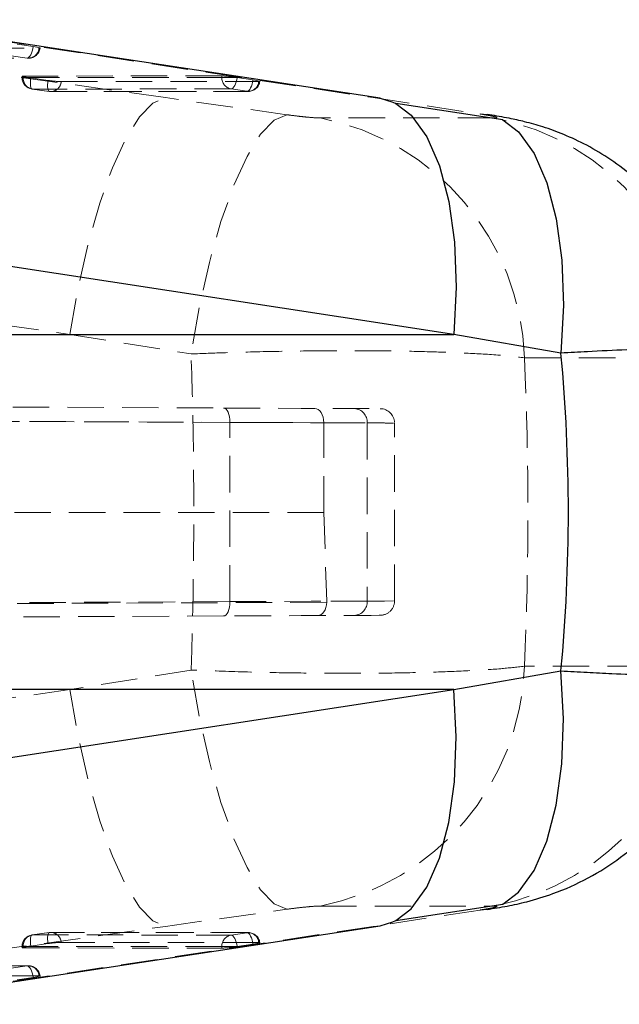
# Model space of a CAD drawing. Header units: millimetres. Extents: x 0 to 420, y 0 to 297.
# Tile 13 of 17: x 335 to 356, y 125 to 159. Entities that reach past the tile are written whole.
import ezdxf

# ---------------------------------------------------------------- set-up
doc = ezdxf.new("R2010")
doc.units = ezdxf.units.MM
doc.linetypes.add('HIDDEN', pattern=[1.905, 1.27, -0.635])

msp = doc.modelspace()

# ---------------------------------------------------------------- linework, layer by layer
at = {"color": 7, "linetype": 'HIDDEN', "lineweight": 18}
for p, q in [((339.8225, 156.2245), (320.4985, 158.9416)), ((329.9368, 158.8384), (347.0677, 156.2245)), ((327.9145, 157.9386), (335.4101, 157.9452)), ((335.2086, 158.002), (334.6552, 158.0856)), ((327.4996, 157.5958), (334.9952, 157.6024)), ((327.5503, 157.592), (335.0459, 157.5986)), ((334.9952, 157.6024), (334.4418, 157.686)), ((334.8197, 156.9714), (334.8197, 156.9244)), ((335.0292, 156.9244), (334.8204, 156.9244)), ((341.7914, 156.9828), (334.8573, 156.9767)), ((334.8573, 156.9767), (334.8573, 156.9244)), ((334.8573, 156.9244), (341.7914, 156.9305)), ((335.1257, 156.9101), (335.7228, 156.8266)), ((341.7914, 156.9305), (341.7914, 156.9828)), ((342.3056, 156.9305), (341.7914, 156.9305)), ((342.8762, 156.8444), (342.3228, 156.9279)), ((335.1695, 156.5223), (335.7666, 156.4388)), ((342.1094, 156.5283), (335.1753, 156.5222)), ((335.1753, 156.5222), (335.7724, 156.4387)), ((336.1873, 156.7815), (343.0777, 156.7876)), ((342.6628, 156.4448), (342.1094, 156.5283)), ((335.7724, 156.4387), (342.6628, 156.4448)), ((335.8232, 156.4349), (342.7136, 156.4409)), ((344.0549, 155.6295), (339.8225, 156.2245)), ((347.0677, 156.2245), (350.8006, 155.6547)), ((347.0677, 156.2245), (347.3118, 156.206)), ((351.2927, 155.5151), (345.2218, 155.5151)), ((350.8006, 155.6547), (351.0417, 155.6367)), ((317.1631, 150.6889), (336.4871, 147.9717)), ((336.4871, 147.9717), (316.6102, 147.9717)), ((336.4871, 147.9717), (340.7178, 147.289)), ((352.3433, 147.1577), (358.4142, 147.1577)), ((242.027, 145.34), (345.3475, 144.8892)), ((328.786, 145.4614), (341.8523, 145.4044)), ((342.067, 144.9044), (328.8989, 144.9619)), ((342.067, 138.6542), (342.067, 144.9044)), ((345.3475, 144.8911), (346.8631, 144.8845)), ((345.3475, 144.8892), (345.3475, 144.8911)), ((345.3475, 141.7635), (345.3475, 144.8892)), ((346.8631, 144.8845), (346.8631, 138.6741)), ((347.8147, 138.6781), (347.8147, 144.8806)), ((345.3475, 141.7635), (328.8989, 141.766)), ((345.3475, 141.7635), (345.4487, 138.6679)), ((346.8631, 138.6741), (345.4487, 138.6679)), ((345.4485, 138.635), (241.9685, 138.1835)), ((329.3633, 138.5988), (342.067, 138.6542)), ((341.8523, 138.1542), (329.2528, 138.0992)), ((340.7178, 136.2696), (336.4871, 135.5869)), ((358.4142, 136.4009), (352.3433, 136.4009)), ((316.6102, 135.5869), (336.4871, 135.5869)), ((336.4871, 135.5869), (317.1631, 132.8698)), ((345.2218, 128.0435), (351.2927, 128.0435)), ((339.8225, 127.3341), (344.0549, 127.9291)), ((350.8006, 127.9039), (347.0677, 127.3341)), ((350.8006, 127.9039), (351.0399, 127.9216)), ((347.0677, 127.3341), (347.3118, 127.3526)), ((320.4985, 124.617), (339.8225, 127.3341)), ((347.0677, 127.3341), (329.9368, 124.7202)), ((335.7666, 127.1198), (335.1695, 127.0363)), ((335.7724, 127.1199), (335.1753, 127.0364)), ((335.1753, 127.0364), (342.1094, 127.0303)), ((342.6628, 127.1139), (335.7724, 127.1199)), ((342.7136, 127.1177), (335.8232, 127.1237)), ((342.1094, 127.0303), (342.6628, 127.1139)), ((335.7228, 126.732), (335.1257, 126.6485)), ((343.0777, 126.7711), (336.1873, 126.7771)), ((342.3228, 126.6307), (342.8762, 126.7142)), ((334.8197, 126.6342), (334.8197, 126.5872)), ((335.0292, 126.6342), (334.8204, 126.6342)), ((341.7914, 126.6281), (334.8573, 126.6342)), ((334.8573, 126.6342), (334.8573, 126.5819)), ((334.8573, 126.5819), (341.7914, 126.5758)), ((341.7914, 126.6281), (342.3056, 126.6281)), ((341.7914, 126.5758), (341.7914, 126.6281)), ((334.9952, 125.9562), (327.4996, 125.9628)), ((335.0459, 125.96), (327.5503, 125.9666)), ((334.4418, 125.8727), (334.9952, 125.9562)), ((335.4101, 125.6134), (327.9145, 125.62)), ((334.6552, 125.473), (335.2086, 125.5566))]:
    msp.add_line(p, q, dxfattribs=at)
at = {"color": 7, "linetype": 'Continuous', "lineweight": 25}
for p, q in [((347.3118, 156.206), (330.1809, 158.8199)), ((351.5933, 155.4502), (347.8541, 156.0225)), ((349.8836, 147.9717), (332.7527, 150.5856)), ((332.852, 147.9717), (349.8836, 147.9717)), ((353.6195, 147.3179), (349.8836, 147.9717)), ((349.8836, 135.5869), (353.6195, 136.2407)), ((332.7527, 132.973), (349.8836, 135.5869)), ((349.8836, 135.5869), (332.852, 135.5869)), ((347.8541, 127.5361), (351.5933, 128.1084)), ((330.1809, 124.7387), (347.3118, 127.3526))]:
    msp.add_line(p, q, dxfattribs=at)
at = {"color": 7, "linetype": 'HIDDEN', "lineweight": 18, "flags": 128}
for points in [[(335.2086, 158.002), (335.1954, 157.9241), (335.1766, 157.8492), (335.1528, 157.7802), (335.1248, 157.7197), (335.0939, 157.6701), (335.0612, 157.6331), (335.0279, 157.6103), (334.9952, 157.6024)], [(335.4101, 157.9452), (335.4365, 157.9463), (335.4476, 157.9496), (335.4429, 157.9549), (335.4224, 157.962), (335.3872, 157.9706), (335.3384, 157.9804), (335.2781, 157.991), (335.2086, 158.002)], [(334.8573, 156.9767), (334.8319, 156.9757), (334.8204, 156.9727), (334.8231, 156.968), (334.8398, 156.9615), (334.8701, 156.9537), (334.9128, 156.9446), (334.9664, 156.9348), (335.0292, 156.9244)], [(335.1753, 156.5222), (335.1569, 156.5278), (335.1412, 156.5485), (335.1287, 156.5834), (335.1198, 156.6313), (335.115, 156.6903), (335.1144, 156.7582), (335.118, 156.8324), (335.1257, 156.9101)], [(342.3228, 156.9279), (342.3096, 156.85), (342.2908, 156.7751), (342.2669, 156.7061), (342.239, 156.6457), (342.2081, 156.596), (342.1754, 156.5591), (342.1421, 156.5362), (342.1094, 156.5283)], [(335.7724, 156.4387), (335.7541, 156.4443), (335.7383, 156.465), (335.7258, 156.4999), (335.7169, 156.5478), (335.7121, 156.6068), (335.7115, 156.6747), (335.7151, 156.7489), (335.7228, 156.8266)], [(342.8762, 156.8444), (342.8631, 156.7664), (342.8442, 156.6916), (342.8204, 156.6226), (342.7925, 156.5621), (342.7616, 156.5124), (342.7288, 156.4755), (342.6955, 156.4526), (342.6628, 156.4448)], [(343.0777, 156.7876), (343.1042, 156.7887), (343.1153, 156.792), (343.1105, 156.7972), (343.0901, 156.8043), (343.0548, 156.813), (343.006, 156.8228), (342.9457, 156.8334), (342.8762, 156.8444)], [(336.4871, 147.9717), (336.7755, 149.5929), (337.1273, 151.1341), (337.5309, 152.544), (337.9728, 153.7761), (338.4384, 154.7895), (338.9123, 155.5507), (339.3788, 156.0343), (339.8225, 156.2245)], [(344.0549, 155.6295), (343.6104, 155.4369), (343.1427, 154.9469), (342.6676, 154.1762), (342.201, 153.1504), (341.7585, 151.9042), (341.3551, 150.4792), (341.0043, 148.9234), (340.7178, 147.289)], [(341.8523, 145.4044), (341.8945, 145.3946), (341.935, 145.3661), (341.9723, 145.3198), (342.0048, 145.2576), (342.0315, 145.1819), (342.0512, 145.0955), (342.0631, 145.0018), (342.067, 144.9044)], [(341.8523, 145.4044), (343.288, 145.3981), (344.5556, 145.3926), (345.6171, 145.388), (346.4407, 145.3844), (347.0018, 145.3819), (347.2836, 145.3807), (347.3169, 145.3806)], [(345.0305, 145.3905), (345.0926, 145.3807), (345.1522, 145.3521), (345.207, 145.3059), (345.2551, 145.2438), (345.2945, 145.1682), (345.3236, 145.082), (345.3415, 144.9884), (345.3475, 144.8911)], [(346.8631, 144.8845), (347.4649, 144.882), (347.7735, 144.8807), (347.7797, 144.8807), (347.4833, 144.8819), (346.8931, 144.8844), (346.0268, 144.888), (344.9103, 144.8926), (343.5771, 144.8981), (342.067, 144.9044)], [(342.067, 138.6542), (343.5771, 138.6605), (344.9103, 138.666), (346.0268, 138.6706), (346.8931, 138.6742), (347.4833, 138.6767), (347.7797, 138.6779), (347.7735, 138.6779), (347.4649, 138.6766), (346.8631, 138.6741)], [(342.067, 138.6542), (342.0631, 138.5568), (342.0512, 138.4631), (342.0315, 138.3767), (342.0048, 138.301), (341.9723, 138.2388), (341.935, 138.1926), (341.8945, 138.164), (341.8523, 138.1542)], [(345.4485, 138.635), (345.4392, 138.5426), (345.419, 138.4545), (345.3887, 138.374), (345.3493, 138.3038), (345.3022, 138.2464), (345.2491, 138.2038), (345.1917, 138.1776), (345.1323, 138.1685)], [(347.3169, 138.1781), (347.2836, 138.1779), (347.0018, 138.1767), (346.4407, 138.1742), (345.6171, 138.1706), (344.5556, 138.166), (343.288, 138.1605), (341.8523, 138.1542)], [(344.0549, 127.9291), (343.6104, 128.1218), (343.1427, 128.6117), (342.6676, 129.3825), (342.201, 130.4082), (341.7585, 131.6544), (341.3551, 133.0794), (341.0043, 134.6352), (340.7178, 136.2696)], [(336.4871, 135.5869), (336.7755, 133.9657), (337.1273, 132.4246), (337.5309, 131.0146), (337.9728, 129.7825), (338.4384, 128.7691), (338.9123, 128.0079), (339.3788, 127.5243), (339.8225, 127.3341)], [(335.1753, 127.0364), (335.1569, 127.0308), (335.1412, 127.0101), (335.1287, 126.9752), (335.1198, 126.9273), (335.115, 126.8683), (335.1144, 126.8004), (335.118, 126.7262), (335.1257, 126.6485)], [(335.7724, 127.1199), (335.7541, 127.1143), (335.7383, 127.0937), (335.7258, 127.0587), (335.7169, 127.0108), (335.7121, 126.9518), (335.7115, 126.8839), (335.7151, 126.8097), (335.7228, 126.732)], [(342.3228, 126.6307), (342.3096, 126.7086), (342.2908, 126.7835), (342.2669, 126.8525), (342.239, 126.913), (342.2081, 126.9626), (342.1754, 126.9996), (342.1421, 127.0224), (342.1094, 127.0303)], [(342.8762, 126.7142), (342.8631, 126.7922), (342.8442, 126.8671), (342.8204, 126.9361), (342.7925, 126.9965), (342.7616, 127.0462), (342.7288, 127.0831), (342.6955, 127.106), (342.6628, 127.1139)], [(342.8762, 126.7142), (342.9457, 126.7252), (343.006, 126.7359), (343.0548, 126.7457), (343.0901, 126.7543), (343.1105, 126.7614), (343.1153, 126.7667), (343.1042, 126.7699), (343.0777, 126.7711)], [(335.0292, 126.6342), (334.9664, 126.6238), (334.9128, 126.614), (334.8701, 126.605), (334.8398, 126.5971), (334.8231, 126.5907), (334.8204, 126.5859), (334.8319, 126.583), (334.8573, 126.5819)], [(335.2086, 125.5566), (335.1954, 125.6345), (335.1766, 125.7094), (335.1528, 125.7784), (335.1248, 125.8389), (335.0939, 125.8885), (335.0612, 125.9255), (335.0279, 125.9483), (334.9952, 125.9562)], [(335.2086, 125.5566), (335.2781, 125.5676), (335.3384, 125.5782), (335.3872, 125.588), (335.4224, 125.5967), (335.4429, 125.6037), (335.4476, 125.609), (335.4365, 125.6123), (335.4101, 125.6134)]]:
    msp.add_lwpolyline(points, dxfattribs=at)
at = {"color": 7, "linetype": 'Continuous', "lineweight": 25, "flags": 128}
for points in [[(347.3118, 156.206), (347.7605, 156.0694), (347.8548, 156.0222)], [(347.3118, 127.3526), (347.7605, 127.4892), (347.8548, 127.5365)]]:
    msp.add_lwpolyline(points, dxfattribs=at)
at = {"color": 8, "linetype": 'Continuous', "lineweight": 25, "flags": 128}
for points in [[(347.8548, 156.0222), (348.3907, 155.6097), (348.9367, 154.8612), (349.38, 153.8495), (349.7052, 152.6091), (349.9012, 151.1827), (349.9614, 149.6191), (349.8836, 147.9717)], [(351.594, 155.4499), (352.1347, 155.0319), (352.6844, 154.2742), (353.1295, 153.2506), (353.4545, 151.9966), (353.6482, 150.5558), (353.7038, 148.978), (353.6195, 147.3179)], [(351.594, 128.1088), (352.1347, 128.5267), (352.6844, 129.2844), (353.1295, 130.308), (353.4545, 131.562), (353.6482, 133.0028), (353.7038, 134.5807), (353.6195, 136.2407)], [(347.8548, 127.5365), (348.3907, 127.9489), (348.9367, 128.6974), (349.38, 129.7092), (349.7052, 130.9495), (349.9012, 132.3759), (349.9614, 133.9396), (349.8836, 135.5869)]]:
    msp.add_lwpolyline(points, dxfattribs=at)
at = {"color": 7, "linetype": 'HIDDEN', "lineweight": 18}
for centre, radius, start, end in [((335.0351, 157.9765), 0.3762, 263.90442, 355.22663), ((335.0456, 158.0046), 0.406, 270.05082, 352.31621), ((335.2257, 156.9244), 0.406, 179.99949, 262.03824), ((335.2521, 156.9098), 0.3951, 177.88254, 258.7881), ((335.905, 162.4981), 5.6421, 261.06989, 262.05997), ((342.1862, 156.9159), 0.3951, 177.88254, 258.7881), ((341.5813, 152.3598), 4.6278, 80.99484, 87.3981), ((341.6207, 152.2868), 4.6939, 81.39809, 81.60976), ((336.3731, 161.111), 4.3335, 261.36935, 267.54277), ((335.8124, 156.8128), 0.3762, 263.90657, 355.22463), ((342.7028, 156.8189), 0.3762, 263.9063, 355.22707), ((342.7132, 156.847), 0.406, 270.0511, 352.31579), ((335.8228, 156.8408), 0.4059, 262.03624, 270.05067), ((343.5387, 146.868), 8.8094, 1.88436, 78.98554), ((349.6096, 146.868), 8.8094, 1.88441, 78.98561), ((180.8835, 141.7793), 159.9292, 358.025724, 1.974276), ((235.6735, 141.7793), 116.7937, 357.360582, 2.639418), ((346.3855, 144.9072), 0.4781, 357.28279, 86.81096), ((347.3147, 144.8806), 0.5, 2.30503, 89.75031), ((346.3855, 138.6515), 0.4781, 273.18904, 2.71721), ((347.3147, 138.6781), 0.5, 270.25136, 2.55464), ((344.9872, 138.6532), 0.4617, 357.74982, 1.83513), ((343.5387, 136.6906), 8.8094, 281.01446, 358.11564), ((349.6096, 136.6906), 8.8094, 281.01439, 358.11559), ((335.2257, 126.6342), 0.406, 97.96176, 180.00051), ((335.2521, 126.6488), 0.3951, 101.2119, 182.11746), ((335.8228, 126.7178), 0.4059, 89.94933, 97.96376), ((335.8124, 126.7458), 0.3762, 4.77537, 96.09343), ((342.1862, 126.6427), 0.3951, 101.2119, 182.11746), ((342.7028, 126.7398), 0.3762, 4.77293, 96.0937), ((342.7132, 126.7117), 0.406, 7.68421, 89.9489), ((336.3731, 122.4476), 4.3335, 92.45723, 98.63065), ((335.905, 121.0605), 5.6421, 97.94003, 98.93011), ((341.5813, 131.1988), 4.6278, 272.6019, 279.00516), ((341.6207, 131.2718), 4.6939, 278.39024, 278.60191), ((335.0351, 125.5821), 0.3762, 4.77337, 96.09558), ((335.0456, 125.554), 0.406, 7.68379, 89.94918)]:
    msp.add_arc(centre, radius, start, end, dxfattribs=at)
at = {"color": 7, "linetype": 'Continuous', "lineweight": 25}
msp.add_arc((294.4549, 141.7793), 59.4233, 354.651937, 5.348063, dxfattribs=at)
at = {"color": 7, "linetype": 'HIDDEN', "lineweight": 18}
for points, knots in [([(345.2218, 155.5151), (345.2175, 155.5151), (345.1475, 155.5154), (344.9858, 155.525), (344.7583, 155.5447), (344.4795, 155.5744), (344.252, 155.6023), (344.0951, 155.624), (344.0549, 155.6295)], [0, 0, 0, 0, 0.0109119, 0.1792474, 0.4138254, 0.5948662, 0.896276, 1, 1, 1, 1]), ([(350.8006, 155.6547), (350.8321, 155.6499), (350.9091, 155.6379), (351.0266, 155.6184), (351.1455, 155.5963), (351.242, 155.5776), (351.319, 155.5564), (351.3593, 155.5488), (351.3937, 155.5265), (351.3428, 155.5106), (351.3152, 155.5131), (351.2927, 155.5151)], [0, 0, 0, 0, 0.13672532, 0.33495959, 0.51224205, 0.65391322, 0.76355699, 0.83874304, 0.86278552, 0.88789909, 1, 1, 1, 1]), ([(340.7178, 147.289), (341.1166, 147.3045), (342.0989, 147.3426), (343.6604, 147.3812), (345.524, 147.4055), (347.2858, 147.402), (348.8985, 147.3729), (350.2049, 147.3256), (351.3373, 147.2652), (352.0368, 147.1904), (352.3433, 147.1577)], [0, 0, 0, 0, 0.1029039, 0.2534787, 0.4027397, 0.5834593, 0.7077129, 0.8186231, 0.9205319, 1, 1, 1, 1]), ([(352.3433, 136.4009), (352.068, 136.3709), (351.4391, 136.3023), (350.3866, 136.242), (349.0492, 136.1887), (347.5344, 136.16), (345.8831, 136.1531), (344.2035, 136.1681), (342.473, 136.2038), (341.3006, 136.2478), (340.7178, 136.2696)], [0, 0, 0, 0, 0.0714017, 0.1630989, 0.2717326, 0.4165416, 0.5537129, 0.6974929, 0.8496249, 1, 1, 1, 1]), ([(344.0549, 127.9291), (344.0602, 127.9298), (344.1782, 127.9464), (344.4055, 127.9757), (344.6842, 128.0067), (344.9276, 128.0287), (345.0891, 128.0411), (345.1943, 128.043), (345.2218, 128.0435)], [0, 0, 0, 0, 0.01380154, 0.30451249, 0.58616693, 0.73079616, 0.92974784, 1, 1, 1, 1]), ([(351.2927, 128.0435), (351.3077, 128.0428), (351.3358, 128.0415), (351.3653, 128.0445), (351.3937, 128.0278), (351.3557, 128.0118), (351.3111, 127.9982), (351.2198, 127.9768), (351.1079, 127.9549), (350.9662, 127.9298), (350.8611, 127.9133), (350.8006, 127.9039)], [0, 0, 0, 0, 0.0633751, 0.1185451, 0.1386354, 0.1679709, 0.2361906, 0.3851164, 0.5422454, 0.7364711, 1, 1, 1, 1])]:
    msp.add_open_spline(points, degree=3, knots=knots, dxfattribs=at)
at = {"color": 7, "linetype": 'Continuous', "lineweight": 25}
for points, knots in [([(359.3146, 147.3881), (359.2929, 147.6477), (359.2335, 148.3585), (358.9137, 149.4658), (358.4086, 150.6622), (357.7648, 151.7242), (357.0264, 152.6457), (356.2228, 153.4238), (355.3864, 154.0608), (354.5515, 154.5614), (353.754, 154.9357), (353.027, 155.2005), (352.3882, 155.3805), (351.7664, 155.5164), (351.3273, 155.5945), (351.0695, 155.632), (351.0407, 155.6362)], [0, 0, 0, 0, 0.0616865, 0.1688884, 0.2713053, 0.3691109, 0.4622715, 0.550583, 0.6336756, 0.7110157, 0.7809819, 0.8422275, 0.8942918, 0.9382296, 0.9930898, 1, 1, 1, 1]), ([(351.041, 127.9239), (351.2764, 127.9609), (351.7428, 128.0344), (352.5131, 128.2055), (353.4711, 128.4979), (354.583, 128.9947), (355.695, 129.7019), (356.6713, 130.5374), (357.5211, 131.4951), (358.2518, 132.5963), (358.8253, 133.8364), (359.2009, 135.0424), (359.2848, 135.8377), (359.32, 136.1704)], [0, 0, 0, 0, 0.0565133, 0.1119643, 0.1870052, 0.2937128, 0.3997181, 0.4984449, 0.597515, 0.7024789, 0.810619, 0.9207929, 1, 1, 1, 1])]:
    msp.add_open_spline(points, degree=3, knots=knots, dxfattribs=at)
at = {"color": 8, "linetype": 'Continuous', "lineweight": 25}
for points, knots in [([(359.3291, 147.3896), (359.2942, 147.4089), (359.2014, 147.4603), (358.9949, 147.4613), (358.6046, 147.4908), (357.9485, 147.4867), (357.0082, 147.4727), (355.8416, 147.4309), (354.8485, 147.3848), (354.0833, 147.3442), (353.7757, 147.3268), (353.6195, 147.3179)], [0, 0, 0, 0, 0.02066753, 0.05488845, 0.10521814, 0.22733422, 0.39714741, 0.59853825, 0.83861411, 0.91804042, 1, 1, 1, 1]), ([(353.6195, 136.2407), (353.9235, 136.2237), (354.5156, 136.1906), (355.5327, 136.1416), (356.6024, 136.0987), (357.5817, 136.0749), (358.2505, 136.0698), (358.7768, 136.0793), (358.9763, 136.091), (359.3905, 136.1314), (359.335, 136.1668), (359.3319, 136.1688)], [0, 0, 0, 0, 0.1590105, 0.3097553, 0.5313809, 0.7202235, 0.8152287, 0.8919863, 0.9672295, 0.9981683, 1, 1, 1, 1])]:
    msp.add_open_spline(points, degree=3, knots=knots, dxfattribs=at)

doc.saveas('drawing.dxf')
